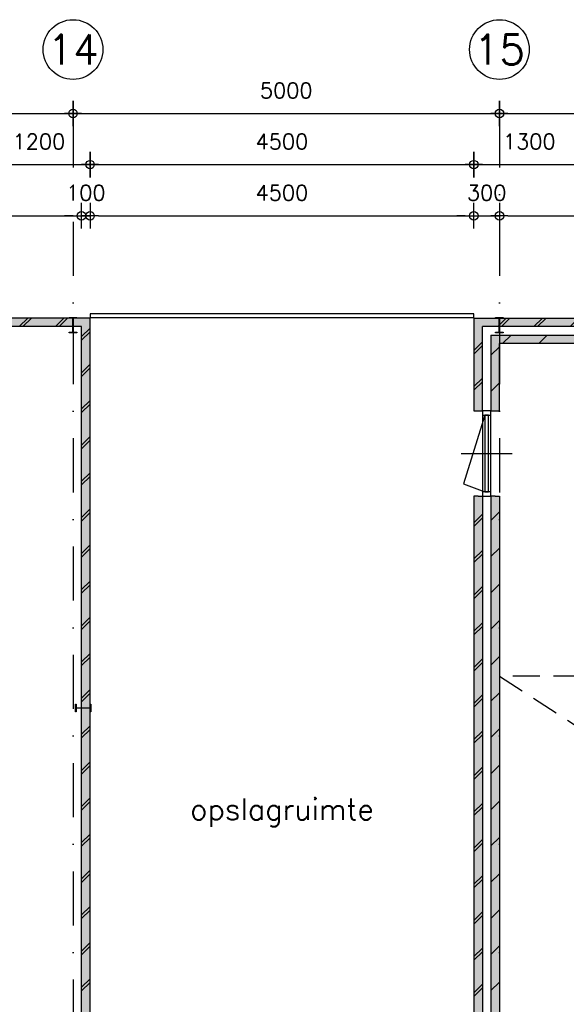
# Model space of a CAD drawing. Extents: x 0 to 114000, y -59400 to 0.
# Tile 17 of 24: x 68675 to 75084, y -38814 to -27264. Entities that reach past the tile are written whole.
import ezdxf
from ezdxf.enums import TextEntityAlignment as Align

# ---------------------------------------------------------------- set-up
doc = ezdxf.new("R2010")
doc.units = 0
doc.header["$LTSCALE"] = 100
doc.header["$MEASUREMENT"] = 0
doc.header["$PDMODE"] = 1
doc.header["$PDSIZE"] = -3
doc.linetypes.add('DASHDOT2', pattern=[12.7, 6.35, -3.175, 0, -3.175])
doc.linetypes.add('HIDDEN2', pattern=[4.7625, 3.175, -1.5875])
doc.layers.get('0').update_dxf_attribs({"linetype": 'CONTINUOUS'})
doc.layers.get('DEFPOINTS').update_dxf_attribs({"linetype": 'CONTINUOUS'})
for name, color, linetype in [('A--A$1C-_CIRKEL', 3, 'CONTINUOUS'), ('A--A21--_F123-', 9, 'CONTINUOUS'), ('A--L$7A-_STRAMIEN', 1, 'DASHDOT2'), ('A--L21--', 7, 'CONTINUOUS'), ('A--L21--_F1---', 7, 'CONTINUOUS'), ('A--L21--_F123-', 1, 'CONTINUOUS'), ('A--L28--', 7, 'CONTINUOUS'), ('A--L28--_F1---', 1, 'HIDDEN2'), ('A--L31--_F123-', 7, 'CONTINUOUS'), ('A--L32--_F123-', 7, 'CONTINUOUS'), ('A--M$1A-_F123-_MAATV', 7, 'CONTINUOUS'), ('A--T$1A-_F123-_0_25MM', 2, 'CONTINUOUS'), ('X--LP---_F1---', 9, 'CONTINUOUS'), ('X--LR---_CP', 7, 'CONTINUOUS')]:
    doc.layers.add(name, color=color, linetype=linetype)
doc.styles.add('0_25', font='ROMANS.shx', dxfattribs={"height": 250})
doc.styles.add('ALFA-0_25', font='ROMANS')
doc.styles.add('MISO', font='ROMANS.shx')
doc.dimstyles.new('DLV18', dxfattribs={"dimscale": 100, "dimtxt": 1.8, "dimasz": 1, "dimexe": 0, "dimexo": 0, "dimgap": 0, "dimtad": 0, "dimdec": 0, "dimrnd": 1, "dimzin": 0, "dimtxsty": 'MISO', "dimblk1": '$DIMDLV', "dimblk2": '$DIMDLV', "dimsah": 1, "dimcen": 0, "dimse1": 1, "dimse2": 1, "dimclrd": 256, "dimclre": 256, "dimclrt": 1, "dimazin": 3, "dimtfac": 1, "dimtdec": 0, "dimtix": 1, "dimtmove": 0, "dimatfit": 3, "dimtvp": 1.5, "dimtolj": 1, "dimtzin": 0})
pattern_1 = [(45, (-18850, 79526), (-212.0001, 212.0001), []), (45, (-18807.6, 79526), (-212.0001, 212.0001), [])]
pattern_2 = [(45, (-19050, 79620), (-212.132, 212.132), [])]

# ---------------------------------------------------------------- blocks, each defined once
blk = doc.blocks.new('*U248')
at = {"layer": 'A--A21--_F123-', "linetype": 'CONTINUOUS'}
for p, q in [((-50, 10732), (50, 10832)), ((-50, 10689), (50, 10789)), ((-50, 10308), (50, 10408)), ((-50, 10265), (50, 10365)), ((-50, 9884), (50, 9984)), ((-50, 9841), (50, 9941)), ((-50, 9460), (50, 9560)), ((-50, 9417), (50, 9517)), ((-50, 9036), (50, 9136)), ((-50, 8993), (50, 9093)), ((-50, 8612), (50, 8712)), ((-50, 8569), (50, 8669)), ((-50, 8188), (50, 8288)), ((-50, 8145), (50, 8245)), ((-50, 7764), (50, 7864)), ((-50, 7721), (50, 7821)), ((-50, 7340), (50, 7440)), ((-50, 7297), (50, 7397)), ((-50, 6916), (50, 7016)), ((-50, 6873), (50, 6973)), ((-50, 6492), (50, 6592)), ((-50, 6449), (50, 6549)), ((-50, 6068), (50, 6168)), ((-50, 6025), (50, 6125)), ((-50, 5644), (50, 5744)), ((-50, 5601), (50, 5701)), ((-50, 5220), (50, 5320)), ((-50, 5177), (50, 5277)), ((-50, 4796), (50, 4896)), ((-50, 4753), (50, 4853)), ((-50, 4372), (50, 4472)), ((-50, 4329), (50, 4429)), ((-50, 3948), (50, 4048)), ((-50, 3905), (50, 4005)), ((-50, 3524), (50, 3624)), ((-50, 3481), (50, 3581)), ((-50, 3100), (50, 3200)), ((-50, 3057), (50, 3157)), ((-50, 2676), (50, 2776)), ((-50, 2633), (50, 2733)), ((-50, 2252), (50, 2352)), ((-50, 2209), (50, 2309)), ((-50, 1828), (50, 1928)), ((-50, 1785), (50, 1885)), ((-50, 1404), (50, 1504)), ((-50, 1361), (50, 1461)), ((-50, 980), (50, 1080)), ((-50, 937), (50, 1037)), ((-50, 556), (50, 656)), ((-50, 513), (50, 613)), ((-50, 132), (50, 232)), ((-50, 89), (50, 189))]:
    blk.add_line(p, q, dxfattribs=at)
blk = doc.blocks.new('*U59')
at = {"layer": 'A--L21--_F1---', "color": 2, "linetype": 'CONTINUOUS'}
for points in [[(50, 50), (50, 50), (50, 10950), (50, 10950)], [(-50, 0), (-50, 0), (-50, 10850), (-50, 10850)]]:
    blk.add_lwpolyline(points, dxfattribs=at)
at = {"layer": 'X--LP---_F1---'}
for points in [[(0, 0), (-50, 0), (0, 10900), (-50, 10850)], [(0, 10900), (50, 10950), (0, 0), (50, 50)]]:
    blk.add_solid(points, dxfattribs=at)
blk.add_blockref('*U248', (0, 0))
blk = doc.blocks.new('QD20564-')
at = {"layer": 'A--L28--_F1---', "color": 2, "linetype": 'CONTINUOUS'}
blk.add_lwpolyline([(45.5, -90), (-45.5, -90), (-45.5, -82), (-9.65, -82, 0.41421356), (-2.65, -75), (-2.65, 75, 0.41421356), (-9.65, 82), (-45.5, 82), (-45.5, 90), (45.5, 90), (45.5, 82), (9.65, 82, 0.41421356), (2.65, 75), (2.65, -75, 0.41421356), (9.65, -82), (45.5, -82)], format="xyb", close=True, dxfattribs=at)
at = {"layer": 'X--LR---_CP', "color": 4, "linetype": 'CONTINUOUS'}
for p in [(-2.65, 0), (0, 0), (2.65, 0)]:
    blk.add_point(p, dxfattribs=at)
blk = doc.blocks.new('CIRKEL')
at = {"layer": 'A--A$1C-_CIRKEL'}
blk.add_circle((0, 0), 350, dxfattribs=at)
blk = doc.blocks.new('*U85')
at = {"layer": 'A--A21--_F123-'}
h = blk.add_hatch(dxfattribs=at)
h.set_pattern_fill('ALFABKST', color=256, scale=212, style=0)
h.set_pattern_definition(pattern_1)
h.paths.add_polyline_path([(0, 0), (-50, 50), (-50, -1040), (0, -1040), (50, -1040), (50, -50)])
at = {"layer": 'A--L21--_F1---', "color": 2, "linetype": 'CONTINUOUS'}
for points in [[(-50, 50), (-50, 50), (-50, -1040), (0, -1040)], [(0, -1040), (50, -1040), (50, -50), (50, -50)]]:
    blk.add_lwpolyline(points, dxfattribs=at)
at = {"layer": 'X--LP---_F1---'}
for points in [[(0, 0), (-50, 50), (0, -1040), (-50, -1040)], [(0, -1040), (50, -1040), (0, 0), (50, -50)]]:
    blk.add_solid(points, dxfattribs=at)
blk = doc.blocks.new('*U84')
at = {"layer": 'A--A21--_F123-'}
h = blk.add_hatch(dxfattribs=at)
h.set_pattern_fill('ALFALINE', color=256, scale=300, style=0)
h.set_pattern_definition(pattern_2)
h.paths.add_polyline_path([(0, 0), (-50, 50), (-50, -840), (0, -840), (50, -840), (50, -50)])
at = {"layer": 'A--L21--_F1---', "color": 2, "linetype": 'CONTINUOUS'}
for points in [[(-50, 50), (-50, 50), (-50, -840), (0, -840)], [(0, -840), (50, -840), (50, -50), (50, -50)]]:
    blk.add_lwpolyline(points, dxfattribs=at)
at = {"layer": 'X--LP---_F1---'}
for points in [[(0, 0), (-50, 50), (0, -840), (-50, -840)], [(0, -840), (50, -840), (0, 0), (50, -50)]]:
    blk.add_solid(points, dxfattribs=at)
blk = doc.blocks.new('*U87')
at = {"layer": 'A--A21--_F123-'}
h = blk.add_hatch(dxfattribs=at)
h.set_pattern_fill('ALFABKST', color=256, scale=212, style=0)
h.set_pattern_definition(pattern_1)
h.paths.add_polyline_path([(0, 0), (-50, 50), (1250, 50), (1250, 0), (1250, -50), (50, -50)])
at = {"layer": 'A--L21--_F1---', "color": 2, "linetype": 'CONTINUOUS'}
for points in [[(-50, 50), (-50, 50), (1250, 50), (1250, 0)], [(1250, 0), (1250, -50), (50, -50), (50, -50)]]:
    blk.add_lwpolyline(points, dxfattribs=at)
at = {"layer": 'X--LP---_F1---'}
for points in [[(0, 0), (-50, 50), (1250, 0), (1250, 50)], [(1250, 0), (1250, -50), (0, 0), (50, -50)]]:
    blk.add_solid(points, dxfattribs=at)
blk = doc.blocks.new('*U86')
at = {"layer": 'A--A21--_F123-'}
h = blk.add_hatch(dxfattribs=at)
h.set_pattern_fill('ALFALINE', color=256, scale=300, style=0)
h.set_pattern_definition(pattern_2)
h.paths.add_polyline_path([(0, 0), (-50, 50), (1050, 50), (1050, 0), (1050, -50), (50, -50)])
at = {"layer": 'A--L21--_F1---', "color": 2, "linetype": 'CONTINUOUS'}
for points in [[(-50, 50), (-50, 50), (1050, 50), (1050, 0)], [(1050, 0), (1050, -50), (50, -50), (50, -50)]]:
    blk.add_lwpolyline(points, dxfattribs=at)
at = {"layer": 'X--LP---_F1---'}
for points in [[(0, 0), (-50, 50), (1050, 0), (1050, 50)], [(1050, 0), (1050, -50), (0, 0), (50, -50)]]:
    blk.add_solid(points, dxfattribs=at)
blk = doc.blocks.new('$DIMDLV')
at = {"color": 0}
for p, q in [((0, -1.5), (0, 1.5)), ((-1, 0), (1, 0))]:
    blk.add_line(p, q, dxfattribs=at)
blk.add_circle((0, 0), 0.5, dxfattribs=at)
blk = doc.blocks.new('*D95')
at = {"linetype": 'BYBLOCK'}
blk.add_line((86600, -25284), (86600, -7384), dxfattribs=at)
at = {"layer": 'DEFPOINTS', "color": 0, "linetype": 'BYBLOCK'}
for p in [(70200, -7284), (86600, -7284), (70200, -25384)]:
    blk.add_point(p, dxfattribs=at)
at = {"linetype": 'BYBLOCK', "xscale": 100, "yscale": 100, "zscale": 100}
for p, rotation in [((86600, -7284), 90), ((86600, -25384), 270)]:
    blk.add_blockref('$DIMDLV', p, dxfattribs=dict(at, rotation=rotation))
at = {"color": 1, "linetype": 'BYBLOCK', "insert": (86330, -16334), "char_height": 180, "attachment_point": 5, "rotation": 90, "style": 'MISO'}
blk.add_mtext('\\A1;18100', dxfattribs=at)
blk = doc.blocks.new('*D96')
at = {"linetype": 'BYBLOCK'}
for p, q in [((86600, -7084), (86600, -6984)), ((86600, -7284), (86600, -7184)), ((86600, -7384), (86600, -7484))]:
    blk.add_line(p, q, dxfattribs=at)
at = {"layer": 'DEFPOINTS', "color": 0, "linetype": 'BYBLOCK'}
for p in [(70300, -7184), (86600, -7184), (70200, -7284)]:
    blk.add_point(p, dxfattribs=at)
at = {"linetype": 'BYBLOCK', "xscale": 100, "yscale": 100, "zscale": 100}
for p, rotation in [((86600, -7184), 270), ((86600, -7284), 90)]:
    blk.add_blockref('$DIMDLV', p, dxfattribs=dict(at, rotation=rotation))
at = {"color": 1, "linetype": 'BYBLOCK', "insert": (86330, -7234), "char_height": 180, "attachment_point": 5, "rotation": 90, "style": 'MISO'}
blk.add_mtext('\\A1;100', dxfattribs=at)
blk = doc.blocks.new('*D99')
at = {"linetype": 'BYBLOCK'}
blk.add_line((86400, -41564), (86400, -30864), dxfattribs=at)
at = {"layer": 'DEFPOINTS', "color": 0, "linetype": 'BYBLOCK'}
for p in [(69500, -30764), (86400, -30764), (69500, -41664)]:
    blk.add_point(p, dxfattribs=at)
at = {"linetype": 'BYBLOCK', "xscale": 100, "yscale": 100, "zscale": 100}
for p, rotation in [((86400, -30764), 90), ((86400, -41664), 270)]:
    blk.add_blockref('$DIMDLV', p, dxfattribs=dict(at, rotation=rotation))
at = {"color": 1, "linetype": 'BYBLOCK', "insert": (86130, -36214), "char_height": 180, "attachment_point": 5, "rotation": 90, "style": 'MISO'}
blk.add_mtext('\\A1;10900', dxfattribs=at)
blk = doc.blocks.new('*D168')
at = {"linetype": 'BYBLOCK'}
blk.add_line((5000, -5984), (70100, -5984), dxfattribs=at)
at = {"layer": 'DEFPOINTS', "color": 0, "linetype": 'BYBLOCK'}
for p in [(70200, -5984), (4900, -7284), (70200, -7284)]:
    blk.add_point(p, dxfattribs=at)
at = {"linetype": 'BYBLOCK', "xscale": 100, "yscale": 100, "zscale": 100, "rotation": 180}
blk.add_blockref('$DIMDLV', (4900, -5984), dxfattribs=at)
at = {"linetype": 'BYBLOCK', "xscale": 100, "yscale": 100, "zscale": 100}
blk.add_blockref('$DIMDLV', (70200, -5984), dxfattribs=at)
at = {"color": 1, "linetype": 'BYBLOCK', "insert": (37550, -5714), "char_height": 180, "attachment_point": 5, "style": 'MISO'}
blk.add_mtext('\\A1;65300', dxfattribs=at)
blk = doc.blocks.new('*D169')
at = {"linetype": 'BYBLOCK'}
for p, q in [((70100, -5984), (70000, -5984)), ((70200, -5984), (70300, -5984)), ((70400, -5984), (70500, -5984))]:
    blk.add_line(p, q, dxfattribs=at)
at = {"layer": 'DEFPOINTS', "color": 0, "linetype": 'BYBLOCK'}
for p in [(70300, -5984), (70300, -7184), (70200, -7284)]:
    blk.add_point(p, dxfattribs=at)
at = {"linetype": 'BYBLOCK', "xscale": 100, "yscale": 100, "zscale": 100}
blk.add_blockref('$DIMDLV', (70200, -5984), dxfattribs=at)
at = {"linetype": 'BYBLOCK', "xscale": 100, "yscale": 100, "zscale": 100, "rotation": 180}
blk.add_blockref('$DIMDLV', (70300, -5984), dxfattribs=at)
at = {"color": 1, "linetype": 'BYBLOCK', "insert": (70250, -5714), "char_height": 180, "attachment_point": 5, "style": 'MISO'}
blk.add_mtext('\\A1;100', dxfattribs=at)
blk = doc.blocks.new('*D170')
at = {"linetype": 'BYBLOCK'}
blk.add_line((70400, -5984), (74700, -5984), dxfattribs=at)
at = {"layer": 'DEFPOINTS', "color": 0, "linetype": 'BYBLOCK'}
for p in [(74800, -5984), (70300, -7184), (74800, -7184)]:
    blk.add_point(p, dxfattribs=at)
at = {"linetype": 'BYBLOCK', "xscale": 100, "yscale": 100, "zscale": 100, "rotation": 180}
blk.add_blockref('$DIMDLV', (70300, -5984), dxfattribs=at)
at = {"linetype": 'BYBLOCK', "xscale": 100, "yscale": 100, "zscale": 100}
blk.add_blockref('$DIMDLV', (74800, -5984), dxfattribs=at)
at = {"color": 1, "linetype": 'BYBLOCK', "insert": (72550, -5714), "char_height": 180, "attachment_point": 5, "style": 'MISO'}
blk.add_mtext('\\A1;4500', dxfattribs=at)
blk = doc.blocks.new('*D171')
at = {"linetype": 'BYBLOCK'}
for p, q in [((74700, -5984), (74600, -5984)), ((74800, -5984), (75100, -5984)), ((75200, -5984), (75300, -5984))]:
    blk.add_line(p, q, dxfattribs=at)
at = {"layer": 'DEFPOINTS', "color": 0, "linetype": 'BYBLOCK'}
for p in [(75100, -5984), (74800, -7184), (75100, -7484)]:
    blk.add_point(p, dxfattribs=at)
at = {"linetype": 'BYBLOCK', "xscale": 100, "yscale": 100, "zscale": 100}
blk.add_blockref('$DIMDLV', (74800, -5984), dxfattribs=at)
at = {"linetype": 'BYBLOCK', "xscale": 100, "yscale": 100, "zscale": 100, "rotation": 180}
blk.add_blockref('$DIMDLV', (75100, -5984), dxfattribs=at)
at = {"color": 1, "linetype": 'BYBLOCK', "insert": (74950, -5714), "char_height": 180, "attachment_point": 5, "style": 'MISO'}
blk.add_mtext('\\A1;300', dxfattribs=at)
blk = doc.blocks.new('*D172')
at = {"linetype": 'BYBLOCK'}
blk.add_line((75200, -5984), (85000, -5984), dxfattribs=at)
at = {"layer": 'DEFPOINTS', "color": 0, "linetype": 'BYBLOCK'}
for p in [(85100, -5984), (75100, -7484), (85100, -7484)]:
    blk.add_point(p, dxfattribs=at)
at = {"linetype": 'BYBLOCK', "xscale": 100, "yscale": 100, "zscale": 100, "rotation": 180}
blk.add_blockref('$DIMDLV', (75100, -5984), dxfattribs=at)
at = {"linetype": 'BYBLOCK', "xscale": 100, "yscale": 100, "zscale": 100}
blk.add_blockref('$DIMDLV', (85100, -5984), dxfattribs=at)
at = {"color": 1, "linetype": 'BYBLOCK', "insert": (80100, -5714), "char_height": 180, "attachment_point": 5, "style": 'MISO'}
blk.add_mtext('\\A1;10000', dxfattribs=at)
blk = doc.blocks.new('*D179')
at = {"linetype": 'BYBLOCK'}
blk.add_line((69600, -28964), (73900, -28964), dxfattribs=at)
at = {"layer": 'DEFPOINTS', "color": 0, "linetype": 'BYBLOCK'}
for p in [(74000, -28964), (69500, -30716), (74000, -30716)]:
    blk.add_point(p, dxfattribs=at)
at = {"linetype": 'BYBLOCK', "xscale": 100, "yscale": 100, "zscale": 100, "rotation": 180}
blk.add_blockref('$DIMDLV', (69500, -28964), dxfattribs=at)
at = {"linetype": 'BYBLOCK', "xscale": 100, "yscale": 100, "zscale": 100}
blk.add_blockref('$DIMDLV', (74000, -28964), dxfattribs=at)
at = {"color": 1, "linetype": 'BYBLOCK', "insert": (71750, -28694), "char_height": 180, "attachment_point": 5, "style": 'MISO'}
blk.add_mtext('\\A1;4500', dxfattribs=at)
blk = doc.blocks.new('*D180')
at = {"linetype": 'BYBLOCK'}
blk.add_line((74100, -28964), (75200, -28964), dxfattribs=at)
at = {"layer": 'DEFPOINTS', "color": 0, "linetype": 'BYBLOCK'}
for p in [(75300, -28964), (74000, -30716), (75300, -30764)]:
    blk.add_point(p, dxfattribs=at)
at = {"linetype": 'BYBLOCK', "xscale": 100, "yscale": 100, "zscale": 100, "rotation": 180}
blk.add_blockref('$DIMDLV', (74000, -28964), dxfattribs=at)
at = {"linetype": 'BYBLOCK', "xscale": 100, "yscale": 100, "zscale": 100}
blk.add_blockref('$DIMDLV', (75300, -28964), dxfattribs=at)
at = {"color": 1, "linetype": 'BYBLOCK', "insert": (74650, -28694), "char_height": 180, "attachment_point": 5, "style": 'MISO'}
blk.add_mtext('\\A1;1300', dxfattribs=at)
blk = doc.blocks.new('*D198')
at = {"linetype": 'BYBLOCK'}
blk.add_line((64400, -28364), (69200, -28364), dxfattribs=at)
at = {"layer": 'DEFPOINTS', "color": 0, "linetype": 'BYBLOCK'}
for p in [(64300, -28364), (69300, -28364), (69300, -28364)]:
    blk.add_point(p, dxfattribs=at)
at = {"linetype": 'BYBLOCK', "xscale": 100, "yscale": 100, "zscale": 100, "rotation": 180}
blk.add_blockref('$DIMDLV', (64300, -28364), dxfattribs=at)
at = {"linetype": 'BYBLOCK', "xscale": 100, "yscale": 100, "zscale": 100}
blk.add_blockref('$DIMDLV', (69300, -28364), dxfattribs=at)
at = {"color": 1, "linetype": 'BYBLOCK', "insert": (66800, -28094), "char_height": 180, "attachment_point": 5, "style": 'MISO'}
blk.add_mtext('\\A1;5000', dxfattribs=at)
blk = doc.blocks.new('*D199')
at = {"linetype": 'BYBLOCK'}
blk.add_line((69400, -28364), (74200, -28364), dxfattribs=at)
at = {"layer": 'DEFPOINTS', "color": 0, "linetype": 'BYBLOCK'}
for p in [(69300, -28364), (74300, -28364), (74300, -28364)]:
    blk.add_point(p, dxfattribs=at)
at = {"linetype": 'BYBLOCK', "xscale": 100, "yscale": 100, "zscale": 100, "rotation": 180}
blk.add_blockref('$DIMDLV', (69300, -28364), dxfattribs=at)
at = {"linetype": 'BYBLOCK', "xscale": 100, "yscale": 100, "zscale": 100}
blk.add_blockref('$DIMDLV', (74300, -28364), dxfattribs=at)
at = {"color": 1, "linetype": 'BYBLOCK', "insert": (71800, -28094), "char_height": 180, "attachment_point": 5, "style": 'MISO'}
blk.add_mtext('\\A1;5000', dxfattribs=at)
blk = doc.blocks.new('*D200')
at = {"linetype": 'BYBLOCK'}
blk.add_line((74400, -28364), (79200, -28364), dxfattribs=at)
at = {"layer": 'DEFPOINTS', "color": 0, "linetype": 'BYBLOCK'}
for p in [(74300, -28364), (79300, -28364), (79300, -28364)]:
    blk.add_point(p, dxfattribs=at)
at = {"linetype": 'BYBLOCK', "xscale": 100, "yscale": 100, "zscale": 100, "rotation": 180}
blk.add_blockref('$DIMDLV', (74300, -28364), dxfattribs=at)
at = {"linetype": 'BYBLOCK', "xscale": 100, "yscale": 100, "zscale": 100}
blk.add_blockref('$DIMDLV', (79300, -28364), dxfattribs=at)
at = {"color": 1, "linetype": 'BYBLOCK', "insert": (76800, -28094), "char_height": 180, "attachment_point": 5, "style": 'MISO'}
blk.add_mtext('\\A1;5000', dxfattribs=at)
blk = doc.blocks.new('*U251')
at = {"layer": 'A--A21--_F123-', "linetype": 'CONTINUOUS'}
for p, q in [((-1150, 4), (-1104, 50)), ((-1150, -39), (-1061, 50)), ((-780, -50), (-680, 50)), ((-737, -50), (-637, 50)), ((-356, -50), (-256, 50)), ((-313, -50), (-213, 50))]:
    blk.add_line(p, q, dxfattribs=at)
blk = doc.blocks.new('*U245')
at = {"layer": 'A--L21--_F1---', "color": 2, "linetype": 'CONTINUOUS'}
for points in [[(50, 50), (50, 50), (-1150, 50), (-1150, 0)], [(-50, -50), (-50, -50), (-1150, -50), (-1150, 0)]]:
    blk.add_lwpolyline(points, dxfattribs=at)
at = {"layer": 'X--LP---_F1---'}
for points in [[(-1150, 0), (-1150, 50), (0, 0), (50, 50)], [(0, 0), (-50, -50), (-1150, 0), (-1150, -50)]]:
    blk.add_solid(points, dxfattribs=at)
at = {"layer": 'A--A21--_F123-'}
blk.add_blockref('*U251', (0, 0), dxfattribs=at)
blk = doc.blocks.new('*D254')
at = {"layer": 'A--M$1A-_F123-_MAATV'}
blk.add_line((68400, -28964), (69400, -28964), dxfattribs=at)
at = {"layer": 'DEFPOINTS', "color": 0}
for p in [(69500, -28964), (68300, -30764), (69500, -30756)]:
    blk.add_point(p, dxfattribs=at)
at = {"layer": 'A--M$1A-_F123-_MAATV', "xscale": 100, "yscale": 100, "zscale": 100, "rotation": 180}
blk.add_blockref('$DIMDLV', (68300, -28964), dxfattribs=at)
at = {"layer": 'A--M$1A-_F123-_MAATV', "xscale": 100, "yscale": 100, "zscale": 100}
blk.add_blockref('$DIMDLV', (69500, -28964), dxfattribs=at)
at = {"layer": 'A--M$1A-_F123-_MAATV', "color": 1, "insert": (68900, -28694), "char_height": 180, "attachment_point": 5, "style": 'MISO'}
blk.add_mtext('\\A1;1200', dxfattribs=at)
blk = doc.blocks.new('*U398')
at = {"layer": 'A--A21--_F123-', "linetype": 'CONTINUOUS'}
for p, q in [((-50, -312), (50, -212)), ((-50, -355), (50, -255)), ((-50, -736), (50, -636)), ((-50, -779), (50, -679)), ((-50, -1160), (50, -1060)), ((-50, -1203), (50, -1103)), ((-50, -1584), (50, -1484)), ((-50, -1627), (50, -1527)), ((-50, -2008), (50, -1908)), ((-50, -2051), (50, -1951)), ((-50, -2432), (50, -2332)), ((-50, -2475), (50, -2375)), ((-50, -2856), (50, -2756)), ((-50, -2899), (50, -2799)), ((-50, -3280), (50, -3180)), ((-50, -3323), (50, -3223)), ((-50, -3704), (50, -3604)), ((-50, -3747), (50, -3647)), ((-50, -4128), (50, -4028)), ((-50, -4171), (50, -4071)), ((-50, -4552), (50, -4452)), ((-50, -4595), (50, -4495)), ((-50, -4976), (50, -4876)), ((-50, -5019), (50, -4919)), ((-50, -5400), (50, -5300)), ((-50, -5443), (50, -5343)), ((-50, -5824), (50, -5724)), ((-50, -5867), (50, -5767)), ((-50, -6248), (50, -6148)), ((-50, -6291), (50, -6191))]:
    blk.add_line(p, q, dxfattribs=at)
blk = doc.blocks.new('*U307')
at = {"layer": 'A--L21--_F1---', "color": 2, "linetype": 'CONTINUOUS'}
for points in [[(0, 0), (-50, 0), (-50, -6410), (-50, -6410)], [(0, 0), (50, 0), (50, -6510), (50, -6510)]]:
    blk.add_lwpolyline(points, dxfattribs=at)
at = {"layer": 'X--LP---_F1---'}
for points in [[(0, -6460), (-50, -6410), (0, 0), (-50, 0)], [(0, 0), (50, 0), (0, -6460), (50, -6510)]]:
    blk.add_solid(points, dxfattribs=at)
at = {"layer": 'A--A21--_F123-'}
blk.add_blockref('*U398', (0, 0), dxfattribs=at)
blk = doc.blocks.new('*U369')
at = {"layer": 'A--A21--_F123-', "linetype": 'CONTINUOUS'}
for p, q in [((-50, -285), (50, -185)), ((-50, -709), (50, -609)), ((-50, -1133), (50, -1033)), ((-50, -1558), (50, -1458)), ((-50, -1982), (50, -1882)), ((-50, -2406), (50, -2306)), ((-50, -2830), (50, -2730)), ((-50, -3255), (50, -3155)), ((-50, -3679), (50, -3579)), ((-50, -4103), (50, -4003)), ((-50, -4528), (50, -4428)), ((-50, -4952), (50, -4852)), ((-50, -5376), (50, -5276)), ((-50, -5800), (50, -5700)), ((-50, -6225), (50, -6125)), ((-11, -6610), (50, -6549))]:
    blk.add_line(p, q, dxfattribs=at)
blk = doc.blocks.new('*U323')
at = {"layer": 'A--L21--_F1---', "color": 2, "linetype": 'CONTINUOUS'}
for points in [[(0, 0), (-50, 0), (-50, -6610), (0, -6610)], [(0, 0), (50, 0), (50, -6610), (0, -6610)]]:
    blk.add_lwpolyline(points, dxfattribs=at)
at = {"layer": 'X--LP---_F1---'}
for points in [[(0, -6610), (-50, -6610), (0, 0), (-50, 0)], [(0, 0), (50, 0), (0, -6610), (50, -6610)]]:
    blk.add_solid(points, dxfattribs=at)
at = {"layer": 'A--A21--_F123-'}
blk.add_blockref('*U369', (0, 0), dxfattribs=at)

msp = doc.modelspace()

# ---------------------------------------------------------------- linework, layer by layer
at = {"layer": 'A--L$7A-_STRAMIEN'}
for p, q in [((69300, -28363.9), (69300, -49063.9)), ((74300, -28363.9), (74300, -49063.9))]:
    msp.add_line(p, q, dxfattribs=at)
at = {"layer": 'A--L21--_F123-', "color": 8, "linetype": 'HIDDEN2'}
for p, q in [((84300, -34963.9), (74300, -34963.9)), ((74300, -34963.9), (84300, -41463.9))]:
    msp.add_line(p, q, dxfattribs=at)
at = {"layer": 'A--L31--_F123-', "color": 1, "linetype": 'CONTINUOUS'}
msp.add_line((73850, -32353.9), (74450, -32353.9), dxfattribs=at)
for points in [[(74100, -31853.9), (74100, -32853.9), (74200, -32853.9), (74200, -31853.9)], [(74100, -31853.9), (74100, -31903.9), (74200, -31903.9), (74200, -31853.9)], [(74130, -31903.9), (74130, -32803.9), (74170, -32803.9), (74170, -31903.9)], [(74100, -32803.9), (74100, -32853.9), (74200, -32853.9), (74200, -32803.9)]]:
    msp.add_lwpolyline(points, close=True, dxfattribs=at)
msp.add_lwpolyline([(74130, -31903.9), (73880.2, -32708.1), (74130, -32803.9)], dxfattribs=at)
at = {"layer": 'A--L32--_F123-', "color": 1, "linetype": 'CONTINUOUS'}
msp.add_lwpolyline([(71452.4, -30564.5, 0, 64, 0), (71595.5, -30564.5, 0, 0, 0), (71750, -30564.5, 0, 0, 0), (71750, -30894.6, 0, 0, 0)], format="xyseb", dxfattribs=at)
msp.add_lwpolyline([(69500, -30755.9), (74000, -30755.9), (74000, -30715.9), (69500, -30715.9)], close=True, dxfattribs=at)

# ---------------------------------------------------------------- block references
at = {"layer": 'A--L21--'}
for name, p in [('*U245', (69450, -30813.9)), ('*U59', (69450, -41713.9)), ('*U85', (74050, -30813.9)), ('*U87', (74050, -30813.9)), ('*U84', (74250, -31013.9)), ('*U86', (74250, -31013.9)), ('*U307', (74050, -32853.9)), ('*U323', (74250, -32853.9))]:
    msp.add_blockref(name, p, dxfattribs=at)
at = {"layer": 'A--L28--'}
for p, rotation in [((69300, -30845.9), 180), ((69418, -35338.9), 270)]:
    msp.add_blockref('QD20564-', p, dxfattribs=dict(at, rotation=rotation))
msp.add_blockref('QD20564-', (74300, -30845.9), dxfattribs=at)
at = {"layer": 'A--M$1A-_F123-_MAATV'}
ref = msp.add_blockref('CIRKEL', (69300, -27613.9), dxfattribs=at)
ref.add_attrib('A', '14', dxfattribs={"layer": 'A--T$1A-_F123-_0_25MM', "height": 350, "style": 'ALFA-0_25'}).set_placement((69300, -27613.9), align=Align.MIDDLE_CENTER)
ref = msp.add_blockref('CIRKEL', (74300, -27613.9), dxfattribs=at)
ref.add_attrib('A', '15', dxfattribs={"layer": 'A--T$1A-_F123-_0_25MM', "height": 350, "style": 'ALFA-0_25'}).set_placement((74300, -27613.9), align=Align.MIDDLE_CENTER)

# ---------------------------------------------------------------- texts
at = {"layer": 'A--T$1A-_F123-_0_25MM', "style": '0_25'}
msp.add_text('opslagruimte', height=250, dxfattribs=at).set_placement((71750, -36651.1), align=Align.CENTER)

# ---------------------------------------------------------------- dimensions: what is measured, and where the dimension line sits
at = {"layer": 'A--M$1A-_F123-_MAATV', "linetype": 'CONTINUOUS'}
for base, p1, p2, picture, middle in [((69300, -28363.9), (64300, -28363.9), (69300, -28363.9), '*D198', (66800, -28093.9)), ((74300, -28363.9), (69300, -28363.9), (74300, -28363.9), '*D199', (71800, -28093.9)), ((79300, -28363.9), (74300, -28363.9), (79300, -28363.9), '*D200', (76800, -28093.9)), ((74000, -28963.9), (69500, -30715.9), (74000, -30715.9), '*D179', (71750, -28693.9)), ((75300, -28963.9), (74000, -30715.9), (75300, -30763.9), '*D180', (74650, -28693.9))]:
    dim = msp.add_linear_dim(base=base, p1=p1, p2=p2, dimstyle='DLV18', dxfattribs=at)
    dim.commit()
    dim.dimension.update_dxf_attribs({"geometry": picture, "text_midpoint": middle})
at = {"layer": 'A--M$1A-_F123-_MAATV'}
dim = msp.add_linear_dim(base=(69500, -28963.9), p1=(68300, -30763.9), p2=(69500, -30755.9), dimstyle='DLV18', dxfattribs=at)
dim.commit()
dim.dimension.update_dxf_attribs({"geometry": '*D254', "text_midpoint": (68900, -28693.9)})
at = {"layer": 'A--M$1A-_F123-_MAATV', "linetype": 'CONTINUOUS'}
for base, p1, p2, picture, middle in [((69400, -29563.9), (4100, -30863.9), (69400, -30863.9), '*D168', (36750, -29293.9)), ((69500, -29563.9), (69400, -30863.9), (69500, -30763.9), '*D169', (69450, -29293.9)), ((74000, -29563.9), (69500, -30763.9), (74000, -30763.9), '*D170', (71750, -29293.9)), ((74300, -29563.9), (74000, -30763.9), (74300, -31063.9), '*D171', (74150, -29293.9)), ((84300, -29563.9), (74300, -31063.9), (84300, -31063.9), '*D172', (79300, -29293.9))]:
    dim = msp.add_linear_dim(base=base, p1=p1, p2=p2, dimstyle='DLV18', dxfattribs=at)
    dim.commit()
    dim.dimension.update_dxf_attribs({"geometry": picture, "text_midpoint": middle, "insert": (-800, -23580.1)})
for base, p1, p2, picture, middle in [((85800, -30763.9), (69400, -30863.9), (69500, -30763.9), '*D96', (85530, -30813.9)), ((85800, -30863.9), (69400, -48963.9), (69400, -30863.9), '*D95', (85530, -39913.9))]:
    dim = msp.add_linear_dim(base=base, p1=p1, p2=p2, angle=90, dimstyle='DLV18', dxfattribs=at)
    dim.commit()
    dim.dimension.update_dxf_attribs({"geometry": picture, "text_midpoint": middle, "insert": (-800, -23580.1)})
dim = msp.add_linear_dim(base=(86400, -30763.9), p1=(69500, -41663.9), p2=(69500, -30763.9), angle=90, dimstyle='DLV18', dxfattribs=at)
dim.commit()
dim.dimension.update_dxf_attribs({"geometry": '*D99', "text_midpoint": (86130, -36213.9)})

doc.saveas('drawing.dxf')
